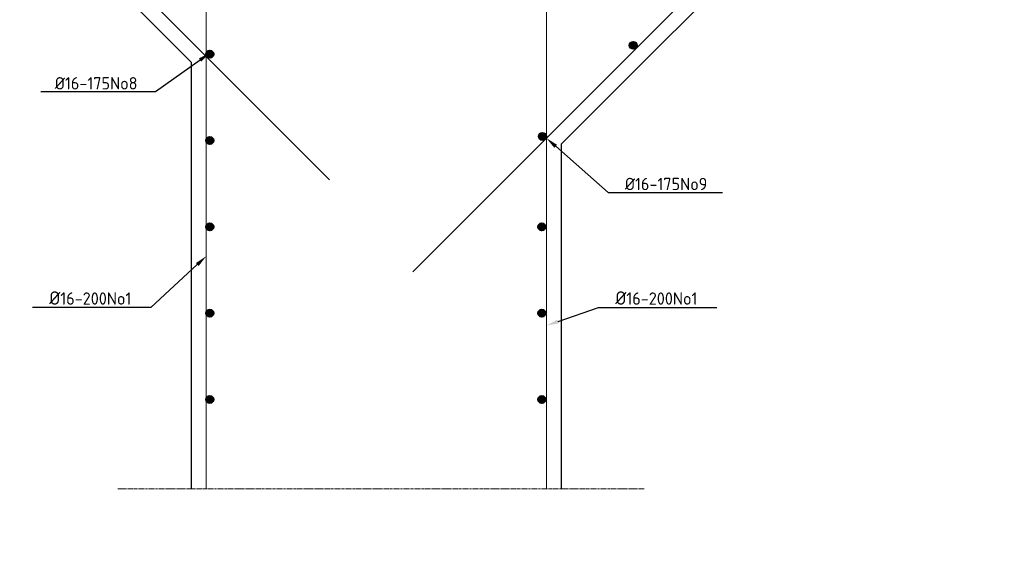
# Model space of a CAD drawing. Header units: millimetres. Extents: x -8028558 to 327273, y -63352 to 83293.
# Tile 33 of 195: x 749 to 2746, y -16422 to -15356. Entities that reach past the tile are written whole.
import ezdxf
from ezdxf import colors
from ezdxf.entities.mleader import LeaderData, LeaderLine
from ezdxf.math import Vec2, Vec3

# ---------------------------------------------------------------- set-up
doc = ezdxf.new("R2010")
doc.units = ezdxf.units.MM
doc.linetypes.add('XX-AFBREEK', pattern=[7, 4, -1, 1, -1])
for name, color, linetype, lineweight in [('B-CO-BC-AFBREEKLIJN-G', 7, 'XX-AFBREEK', 18), ('B-CO-BC-BETONVORM-GD', 90, 'Continuous', 25), ('B-CO-BC-WAPENING-G', 170, 'Continuous', 18), ('B-CO-BC-WAPENING-GD', 130, 'Continuous', 25), ('B-CO-SC-STAALVORM-A', 252, 'Continuous', 18), ('X-XX-AL-VERWIJZING-T25', 7, 'Continuous', 25)]:
    doc.layers.add(name, color=color, linetype=linetype, lineweight=lineweight)
doc.styles.add('NLCS-ISO-MM10-T25', font='NLCS-ISO.ttf', dxfattribs={"height": 25})
pattern_1 = [(45, (29461.201, 0), (-2.82842712, 2.82842712), []), (45, (29461.201, 2.4284), (-2.82842712, 2.82842712), []), (45, (29461.201, 2.5284), (-2.82842712, 2.82842712), []), (45, (29461.201, 2.6284), (-2.82842712, 2.82842712), [])]

msp = doc.modelspace()

# ---------------------------------------------------------------- hatches: boundary and pattern name
at = {"layer": 'B-CO-SC-STAALVORM-A'}
h = msp.add_hatch(dxfattribs=at)
h.set_pattern_fill('ACO-STAAL', color=256, pattern_type=2)
h.set_pattern_definition(pattern_1)
h.paths.add_polyline_path([(2001.6, -15408.4, 1), (1985.6, -15408.4, 1)])
h = msp.add_hatch(dxfattribs=at)
h.set_pattern_fill('ACO-STAAL', color=256, pattern_type=2)
h.set_pattern_definition(pattern_1)
h.paths.add_polyline_path([(1142.7, -15426.2, 1), (1126.7, -15426.2, 1)])
h = msp.add_hatch(dxfattribs=at)
h.set_pattern_fill('ACO-STAAL', color=256, pattern_type=2)
h.set_pattern_definition(pattern_1)
h.paths.add_polyline_path([(1142.7, -15601.2, 1), (1126.7, -15601.2, 1)])
h = msp.add_hatch(dxfattribs=at)
h.set_pattern_fill('ACO-STAAL', color=256, pattern_type=2)
h.set_pattern_definition(pattern_1)
h.paths.add_polyline_path([(1817.4, -15593, 1), (1801.4, -15593, 1)])
h = msp.add_hatch(dxfattribs=at)
h.set_pattern_fill('ACO-STAAL', color=256, pattern_type=2)
h.set_pattern_definition(pattern_1)
h.paths.add_polyline_path([(1142.7, -15776.2, 1), (1126.7, -15776.2, 1)])
h = msp.add_hatch(dxfattribs=at)
h.set_pattern_fill('ACO-STAAL', color=256, pattern_type=2)
h.set_pattern_definition(pattern_1)
h.paths.add_polyline_path([(1816.2, -15776.2, 1), (1800.2, -15776.2, 1)])
h = msp.add_hatch(dxfattribs=at)
h.set_pattern_fill('ACO-STAAL', color=256, pattern_type=2)
h.set_pattern_definition(pattern_1)
h.paths.add_polyline_path([(1142.7, -15951.2, 1), (1126.7, -15951.2, 1)])
h = msp.add_hatch(dxfattribs=at)
h.set_pattern_fill('ACO-STAAL', color=256, pattern_type=2)
h.set_pattern_definition(pattern_1)
h.paths.add_polyline_path([(1816.2, -15951.2, 1), (1800.2, -15951.2, 1)])
h = msp.add_hatch(dxfattribs=at)
h.set_pattern_fill('ACO-STAAL', color=256, pattern_type=2)
h.set_pattern_definition(pattern_1)
h.paths.add_polyline_path([(1142.7, -16126.2, 1), (1126.7, -16126.2, 1)])
h = msp.add_hatch(dxfattribs=at)
h.set_pattern_fill('ACO-STAAL', color=256, pattern_type=2)
h.set_pattern_definition(pattern_1)
h.paths.add_polyline_path([(1816.2, -16126.2, 1), (1800.2, -16126.2, 1)])

# ---------------------------------------------------------------- linework, layer by layer
at = {"layer": 'B-CO-BC-AFBREEKLIJN-G', "flags": 128}
msp.add_lwpolyline([(947.8, -16307.3), (2015.7, -16307.3)], dxfattribs=at)
at = {"layer": 'B-CO-BC-BETONVORM-GD', "flags": 128}
for points in [[(1847.5, -15608.9), (2307.5, -15148.9)], [(957.5, -15302.9), (1097.5, -15442.9)], [(1097.5, -16307.3), (1097.5, -15442.9)], [(1847.5, -15608.9), (1847.5, -16307.3)]]:
    msp.add_lwpolyline(points, dxfattribs=at)
at = {"layer": 'B-CO-BC-WAPENING-G', "flags": 128}
for points in [[(1817.5, -15045.5), (1817.5, -16307.3)], [(1127.5, -16307.3), (1127.5, -15070.1)], [(1546.5, -15867.4), (2277.5, -15136.5)], [(987.5, -15290.5), (1377.7, -15680.7)]]:
    msp.add_lwpolyline(points, dxfattribs=at)
at = {"layer": 'B-CO-BC-WAPENING-GD'}
for centre in [(1993.6, -15408.4), (1134.7, -15426.2), (1134.7, -15601.2), (1809.4, -15593), (1134.7, -15776.2), (1808.2, -15776.2), (1134.7, -15951.2), (1808.2, -15951.2), (1134.7, -16126.2), (1808.2, -16126.2)]:
    msp.add_circle(centre, 8, dxfattribs=at)

# ---------------------------------------------------------------- leaders
at = {"layer": 'X-XX-AL-VERWIJZING-T25'}
ml = msp.add_multileader_mtext('Standard', dxfattribs=at)
ml.set_content('Merk B', color=256, style='NLCS-ISO-MM10-T25')
ml.set_leader_properties(color=256, linetype='ByLayer', lineweight=-1)
ml.build(insert=Vec2(0, 0))
ml.multileader.update_dxf_attribs({"text_left_attachment_type": 5, "text_right_attachment_type": 5, "dogleg_length": 25, "arrow_head_size": 25})
ctx = ml.context
ctx.base_point, ctx.char_height, ctx.arrow_head_size, ctx.landing_gap_size, ctx.plane_origin = Vec3(137517.8, -36029.7), 25, 25, 9, Vec3(137783.2, -36013.1)
ctx.left_attachment, ctx.right_attachment = 5, 5
notes = []
notes.append((ctx, [(0, (0, 0, 0), (0, 0), (1, 0), 1, [])]))
ctx.mtext.insert, ctx.mtext.flow_direction = Vec3(137526.8, -35999.7), 5
ml = msp.add_multileader_mtext('Standard', dxfattribs=at)
ml.set_content("36xMerk C'", color=256, style='NLCS-ISO-MM10-T25')
ml.set_leader_properties(color=256, linetype='ByLayer', lineweight=-1)
ml.build(insert=Vec2(0, 0))
ml.multileader.update_dxf_attribs({"text_left_attachment_type": 5, "text_right_attachment_type": 5, "dogleg_length": 25, "arrow_head_size": 25})
ctx = ml.context
ctx.base_point, ctx.char_height, ctx.arrow_head_size, ctx.landing_gap_size, ctx.plane_origin = Vec3(1489, -15335.4), 25, 25, 9, Vec3(1228.2, -14979)
ctx.left_attachment, ctx.right_attachment = 5, 5
notes.append((ctx, [(0, (1, 1, 0), (1464, -15335.4), (1, 0), 25, [(0, [(1412.5, -15137.6)], 0, [])])]))
ctx.mtext.insert, ctx.mtext.rotation, ctx.mtext.flow_direction = Vec3(1498, -15305.4), 6.283185, 5
ml = msp.add_multileader_mtext('Standard', dxfattribs=at)
ml.set_content('Ø16-175No8', color=256, style='NLCS-ISO-MM10-T25')
ml.set_leader_properties(color=256, linetype='ByLayer', lineweight=-1)
ml.build(insert=Vec2(0, 0))
ml.multileader.update_dxf_attribs({"text_left_attachment_type": 5, "text_right_attachment_type": 5, "dogleg_length": 25, "arrow_head_size": 25})
ctx = ml.context
ctx.base_point, ctx.char_height, ctx.arrow_head_size, ctx.landing_gap_size, ctx.plane_origin = Vec3(811.1, -15502.8), 25, 25, 9, Vec3(1135.2, -15423.6)
ctx.left_attachment, ctx.right_attachment = 5, 5
notes.append((ctx, [(0, (1, 1, 0), (1024.1, -15502.8), (-1, 0), 25, [(0, [(1135.2, -15423.6)], 0, [])])]))
ctx.mtext.insert, ctx.mtext.flow_direction = Vec3(820.1, -15472.8), 5
ml = msp.add_multileader_mtext('Standard', dxfattribs=at)
ml.set_content('Ø16-175No9', color=256, style='NLCS-ISO-MM10-T25')
ml.set_leader_properties(color=256, linetype='ByLayer', lineweight=-1)
ml.build(insert=Vec2(0, 0))
ml.multileader.update_dxf_attribs({"text_left_attachment_type": 5, "text_right_attachment_type": 5, "dogleg_length": 25, "arrow_head_size": 25})
ctx = ml.context
ctx.base_point, ctx.char_height, ctx.arrow_head_size, ctx.landing_gap_size, ctx.plane_origin = Vec3(1967.6, -15706.9), 25, 25, 9, Vec3(1779, -15423.6)
ctx.left_attachment, ctx.right_attachment = 5, 5
notes.append((ctx, [(0, (1, 1, 0), (1942.6, -15706.9), (1, 0), 25, [(0, [(1817.5, -15596.5)], 0, [])])]))
ctx.mtext.insert, ctx.mtext.flow_direction = Vec3(1976.6, -15676.9), 5
ml = msp.add_multileader_mtext('Standard', dxfattribs=at)
ml.set_content('{\\H1.08333x;Ø}16-200No1 ', color=256, style='NLCS-ISO-MM10-T25')
ml.set_leader_properties(color=256, linetype='ByLayer', lineweight=-1)
ml.build(insert=Vec2(0, 0))
ml.multileader.update_dxf_attribs({"text_left_attachment_type": 5, "text_right_attachment_type": 5, "dogleg_length": 25, "arrow_head_size": 25})
ctx = ml.context
ctx.base_point, ctx.char_height, ctx.arrow_head_size, ctx.landing_gap_size, ctx.plane_origin = Vec3(799.9, -15939.5), 25, 25, 9, Vec3(1144.5, -15806.2)
ctx.left_attachment, ctx.right_attachment = 5, 5
notes.append((ctx, [(0, (1, 1, 0), (1014.8, -15939.5), (-1, 0), 25, [(0, [(1127.5, -15835.7)], 0, [])])]))
ctx.mtext.insert, ctx.mtext.flow_direction = Vec3(808.9, -15907), 5
ml = msp.add_multileader_mtext('Standard', dxfattribs=at)
ml.set_content('{\\H1.08333x;Ø}16-200No1 ', color=256, style='NLCS-ISO-MM10-T25')
ml.set_leader_properties(color=256, linetype='ByLayer', lineweight=-1)
ml.build(insert=Vec2(0, 0))
ml.multileader.update_dxf_attribs({"text_left_attachment_type": 5, "text_right_attachment_type": 5, "dogleg_length": 25, "arrow_head_size": 25})
ctx = ml.context
ctx.base_point, ctx.char_height, ctx.arrow_head_size, ctx.landing_gap_size, ctx.plane_origin = Vec3(1948.3, -15939.5), 25, 25, 9, Vec3(1793.5, -15806.2)
ctx.left_attachment, ctx.right_attachment = 5, 5
notes.append((ctx, [(0, (1, 1, 0), (1923.3, -15939.5), (1, 0), 25, [(0, [(1817.5, -15976.4)], 0, [])])]))
ctx.mtext.insert, ctx.mtext.flow_direction = Vec3(1957.3, -15907), 5
for ctx, leaders in notes:
    for number, flags, end, landing, length, lines in leaders:
        leader = LeaderData()
        leader.index, (leader.has_last_leader_line, leader.has_dogleg_vector, leader.attachment_direction) = number, flags
        leader.last_leader_point, leader.dogleg_vector, leader.dogleg_length = Vec3(end), Vec3(landing), length
        for number, points, colour, breaks in lines:
            line = LeaderLine()
            line.index, line.vertices, line.color, line.breaks = number, Vec3.list(points), colors.encode_raw_color(colour), breaks
            leader.lines.append(line)
        ctx.leaders.append(leader)

doc.saveas('drawing.dxf')
